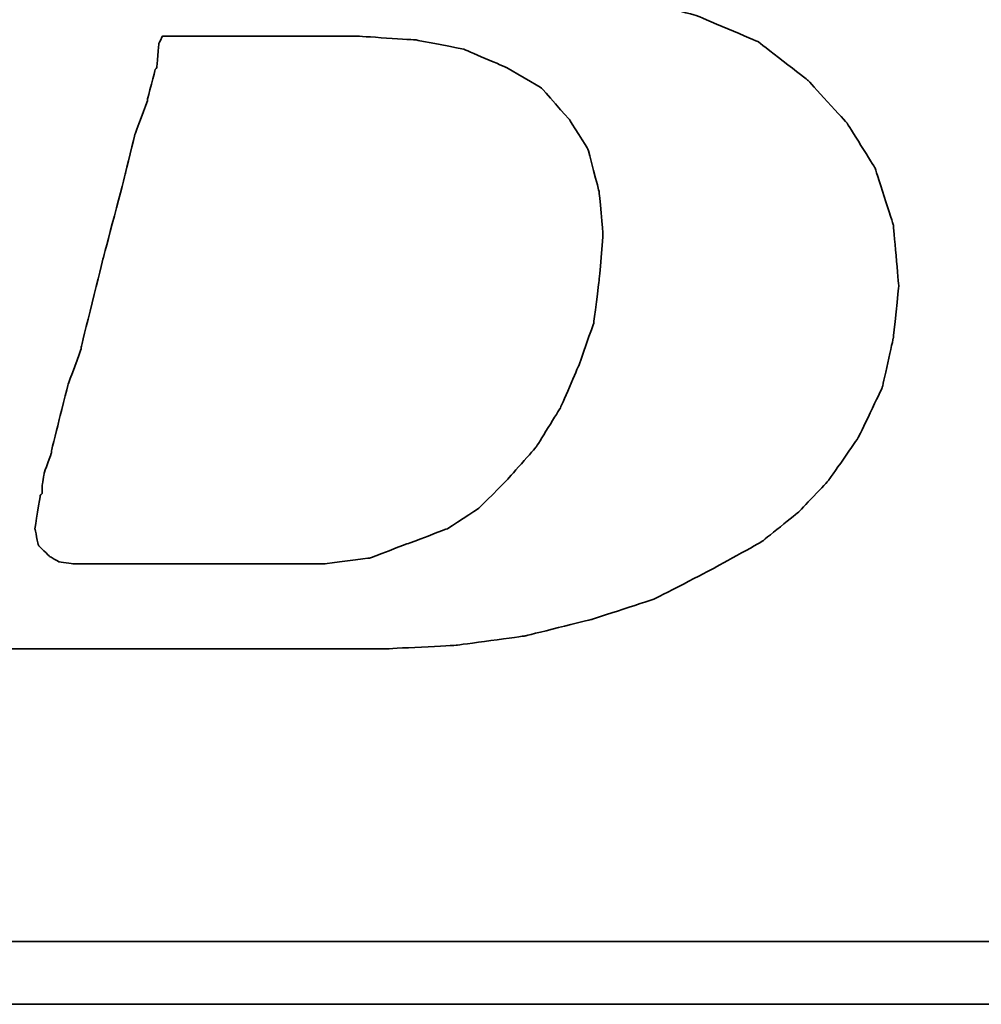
# Model space of a CAD drawing. Header units: millimetres. Extents: x 281 to 538, y 95 to 171.
# Tile 28 of 58: x 470.046 to 470.527, y 114.952 to 115.444. Entities that reach past the tile are written whole.
import ezdxf

# ---------------------------------------------------------------- set-up
doc = ezdxf.new("R2010")
doc.units = ezdxf.units.MM
doc.header["$LTSCALE"] = 0.1
doc.layers.add('DIM', color=4, linetype='CONTINUOUS')
doc.layers.add('layer 1', color=7, linetype='CONTINUOUS')

# ---------------------------------------------------------------- blocks, each defined once
blk = doc.blocks.new('TBI MOTION logo(完整正式版)')
at = {"layer": 'layer 1', "color": 22, "lineweight": 35}
for points, knots in [([(-64.65375, -6.86375), (-64.65375, -6.86375), (-64.84375, -7.29625), (-64.84375, -7.29625), (-64.84375, -7.29625), (-64.84375, -7.29625), (-64.86875, -7.34375), (-64.86875, -7.34375), (-64.86875, -7.34375), (-64.86875, -7.34375), (-64.86875, -7.36875), (-64.86875, -7.36875), (-64.86875, -7.36875), (-64.86875, -7.36875), (-65.15375, -7.65375), (-65.15375, -7.65375), (-65.15375, -7.65375), (-65.15375, -7.65375), (-65.17875, -7.65375), (-65.17875, -7.65375), (-65.17875, -7.65375), (-65.17875, -7.65375), (-65.20375, -7.67875), (-65.20375, -7.67875), (-65.20375, -7.67875), (-65.20375, -7.67875), (-65.58875, -7.87125), (-65.58875, -7.87125), (-65.58875, -7.87125), (-65.58875, -7.87125), (-65.63375, -7.87125), (-65.63375, -7.87125), (-65.63375, -7.87125), (-65.63375, -7.87125), (-65.65875, -7.89375), (-65.65875, -7.89375), (-65.65875, -7.89375), (-65.65875, -7.89375), (-66.09375, -7.94375), (-66.09375, -7.94375), (-66.09375, -7.94375), (-66.09375, -7.94375), (-66.11375, -7.94375), (-66.11375, -7.94375), (-66.11375, -7.94375), (-66.11375, -7.94375), (-66.16375, -7.94375), (-66.16375, -7.94375), (-66.16375, -7.94375), (-66.16375, -7.94375), (-66.30875, -7.94375), (-66.30875, -7.94375), (-66.30875, -7.94375), (-66.30875, -7.94375), (-66.69375, -7.94375), (-66.69375, -7.94375), (-66.69375, -7.94375), (-66.69375, -7.94375), (-67.07375, -7.94375), (-67.07375, -7.94375), (-67.07375, -7.94375), (-67.07375, -7.94375), (-67.12375, -7.94375), (-67.12375, -7.94375), (-67.12375, -7.94375), (-67.12375, -7.94375), (-67.12375, -7.96625), (-67.12375, -7.96625), (-67.12375, -7.96625), (-67.12375, -7.96625), (-67.14875, -7.99125), (-67.14875, -7.99125), (-67.14875, -7.99125), (-67.14875, -7.99125), (-67.24375, -8.34875), (-67.24375, -8.34875), (-67.24375, -8.34875), (-67.24375, -8.34875), (-67.31375, -8.68625), (-67.31375, -8.68625), (-67.31375, -8.68625), (-67.31375, -8.68625), (-67.26875, -8.68625), (-67.26875, -8.68625), (-67.26875, -8.68625), (-67.26875, -8.68625), (-67.07375, -8.68625), (-67.07375, -8.68625), (-67.07375, -8.68625), (-67.07375, -8.68625), (-66.54875, -8.68625), (-66.54875, -8.68625), (-66.54875, -8.68625), (-66.54875, -8.68625), (-65.82625, -8.68625), (-65.82625, -8.68625), (-65.82625, -8.68625), (-65.82625, -8.68625), (-65.01375, -8.68625), (-65.01375, -8.68625), (-65.01375, -8.68625), (-65.01375, -8.68625), (-64.05375, -8.68625), (-64.05375, -8.68625), (-64.05375, -8.68625), (-64.05375, -8.68625), (-62.08375, -8.68625), (-62.08375, -8.68625), (-62.08375, -8.68625), (-62.08375, -8.68625), (-60.06875, -8.68625), (-60.06875, -8.68625), (-60.06875, -8.68625), (-60.06875, -8.68625), (-59.10875, -8.68625), (-59.10875, -8.68625), (-59.10875, -8.68625), (-59.10875, -8.68625), (-58.29375, -8.68625), (-58.29375, -8.68625), (-58.29375, -8.68625), (-58.29375, -8.68625), (-57.57375, -8.68625), (-57.57375, -8.68625), (-57.57375, -8.68625), (-57.57375, -8.68625), (-57.04875, -8.68625), (-57.04875, -8.68625), (-57.04875, -8.68625), (-57.04875, -8.68625), (-56.85375, -8.68625), (-56.85375, -8.68625), (-56.85375, -8.68625), (-56.85375, -8.68625), (-56.70875, -8.68625), (-56.70875, -8.68625), (-56.70875, -8.68625), (-56.70875, -8.68625), (-56.61375, -8.68625), (-56.61375, -8.68625), (-56.61375, -8.68625), (-56.61375, -8.68625), (-56.56875, -8.68625), (-56.56875, -8.68625), (-56.56875, -8.68625), (-56.56875, -8.68625), (-55.65375, -8.63875), (-55.65375, -8.63875), (-55.65375, -8.63875), (-55.65375, -8.63875), (-54.76875, -8.51875), (-54.76875, -8.51875), (-54.76875, -8.51875), (-54.76875, -8.51875), (-53.90375, -8.30375), (-53.90375, -8.30375), (-53.90375, -8.30375), (-53.90375, -8.30375), (-53.08875, -8.03875), (-53.08875, -8.03875), (-53.08875, -8.03875), (-53.08875, -8.03875), (-52.34375, -7.65375), (-52.34375, -7.65375), (-52.34375, -7.65375), (-52.34375, -7.65375), (-51.69875, -7.29625), (-51.69875, -7.29625), (-51.69875, -7.29625), (-51.69875, -7.29625), (-51.21875, -6.91125), (-51.21875, -6.91125), (-51.21875, -6.91125), (-51.21875, -6.91125), (-50.83375, -6.50375), (-50.83375, -6.50375), (-50.83375, -6.50375), (-50.83375, -6.50375), (-50.44875, -5.94875), (-50.44875, -5.94875), (-50.44875, -5.94875), (-50.44875, -5.94875), (-50.13875, -5.30375), (-50.13875, -5.30375), (-50.13875, -5.30375), (-50.13875, -5.30375), (-49.99375, -4.65375), (-49.99375, -4.65375), (-49.99375, -4.65375), (-49.99375, -4.65375), (-49.92375, -3.98375), (-49.92375, -3.98375), (-49.92375, -3.98375), (-49.92375, -3.98375), (-49.99375, -3.19374), (-49.99375, -3.19374), (-49.99375, -3.19374), (-49.99375, -3.19374), (-50.23374, -2.44874), (-50.23374, -2.44874), (-50.23374, -2.44874), (-50.23374, -2.44874), (-50.59375, -1.87374), (-50.59375, -1.87374), (-50.59375, -1.87374), (-50.59375, -1.87374), (-51.09875, -1.31874), (-51.09875, -1.31874), (-51.09875, -1.31874), (-51.09875, -1.31874), (-51.74375, -0.81875), (-51.74375, -0.81875), (-51.74375, -0.81875), (-51.74375, -0.81875), (-52.53875, -0.48125), (-52.53875, -0.48125), (-52.53875, -0.48125), (-52.53875, -0.48125), (-53.47375, -0.21875), (-53.47375, -0.21875), (-53.47375, -0.21875), (-53.47375, -0.21875), (-54.52875, -0.04874), (-54.52875, -0.04874), (-54.52875, -0.04874), (-54.52875, -0.04874), (-55.65375, 0.12125), (-55.65375, 0.12125), (-55.65375, 0.12125), (-55.65375, 0.12125), (-54.50375, 0.28624), (-54.50375, 0.28624), (-54.50375, 0.28624), (-54.50375, 0.28624), (-53.83375, 0.38124), (-53.83375, 0.38124), (-53.83375, 0.38124), (-53.83375, 0.38124), (-53.18375, 0.50125), (-53.18375, 0.50125), (-53.18375, 0.50125), (-53.18375, 0.50125), (-52.55875, 0.66874), (-52.55875, 0.66874), (-52.55875, 0.66874), (-52.55875, 0.66874), (-52.03375, 0.86124), (-52.03375, 0.86124), (-52.03375, 0.86124), (-52.03375, 0.86124), (-51.50374, 1.03124), (-51.50374, 1.03124), (-51.50374, 1.03124), (-51.50374, 1.03124), (-51.09875, 1.27125), (-51.09875, 1.27125), (-51.09875, 1.27125), (-51.09875, 1.27125), (-50.71375, 1.48624), (-50.71375, 1.48624), (-50.71375, 1.48624), (-50.71375, 1.48624), (-50.37625, 1.77625), (-50.37625, 1.77625), (-50.37625, 1.77625), (-50.37625, 1.77625), (-49.82375, 2.37625), (-49.82375, 2.37625), (-49.82375, 2.37625), (-49.82375, 2.37625), (-49.41875, 2.99625), (-49.41875, 2.99625), (-49.41875, 2.99625), (-49.41875, 2.99625), (-49.22375, 3.76625), (-49.22375, 3.76625), (-49.22375, 3.76625), (-49.22375, 3.76625), (-49.15375, 4.50874), (-49.15375, 4.50874), (-49.15375, 4.50874), (-49.15375, 4.50874), (-49.20375, 5.25125), (-49.20375, 5.25125), (-49.20375, 5.25125), (-49.20375, 5.25125), (-49.41875, 5.92625), (-49.41875, 5.92625), (-49.41875, 5.92625), (-49.41875, 5.92625), (-49.77875, 6.47625), (-49.77875, 6.47625), (-49.77875, 6.47625), (-49.77875, 6.47625), (-50.33125, 7.02624), (-50.33125, 7.02624), (-50.33125, 7.02624), (-50.33125, 7.02624), (-51.00125, 7.43625), (-51.00125, 7.43625), (-51.00125, 7.43625), (-51.00125, 7.43625), (-51.79375, 7.72625), (-51.79375, 7.72625), (-51.79375, 7.72625), (-51.79375, 7.72625), (-52.72875, 7.89124), (-52.72875, 7.89124), (-52.72875, 7.89124), (-52.72875, 7.89124), (-53.83375, 7.98625), (-53.83375, 7.98625), (-53.83375, 7.98625), (-53.83375, 7.98625), (-53.92875, 7.98625), (-53.92875, 7.98625), (-53.92875, 7.98625), (-53.92875, 7.98625), (-54.26375, 7.98625), (-54.26375, 7.98625), (-54.26375, 7.98625), (-54.26375, 7.98625), (-54.74375, 7.98625), (-54.74375, 7.98625), (-54.74375, 7.98625), (-54.74375, 7.98625), (-55.36875, 7.98625), (-55.36875, 7.98625), (-55.36875, 7.98625), (-55.36875, 7.98625), (-56.13375, 7.98625), (-56.13375, 7.98625), (-56.13375, 7.98625), (-56.13375, 7.98625), (-56.94875, 7.98625), (-56.94875, 7.98625), (-56.94875, 7.98625), (-56.94875, 7.98625), (-58.77625, 7.98625), (-58.77625, 7.98625), (-58.77625, 7.98625), (-58.77625, 7.98625), (-60.59875, 7.98625), (-60.59875, 7.98625), (-60.59875, 7.98625), (-60.59875, 7.98625), (-61.41375, 7.98625), (-61.41375, 7.98625), (-61.41375, 7.98625), (-61.41375, 7.98625), (-62.17875, 7.98625), (-62.17875, 7.98625), (-62.17875, 7.98625), (-62.17875, 7.98625), (-62.80375, 7.98625), (-62.80375, 7.98625), (-62.80375, 7.98625), (-62.80375, 7.98625), (-63.30625, 7.98625), (-63.30625, 7.98625), (-63.30625, 7.98625), (-63.30625, 7.98625), (-63.57375, 7.98625), (-63.57375, 7.98625), (-63.57375, 7.98625), (-63.57375, 7.98625), (-63.57375, 7.96375), (-63.57375, 7.96375), (-63.57375, 7.96375), (-63.57375, 7.96375), (-63.59875, 7.94125), (-63.59875, 7.94125), (-63.59875, 7.94125), (-63.59875, 7.94125), (-63.69375, 7.55625), (-63.69375, 7.55625), (-63.69375, 7.55625), (-63.69375, 7.55625), (-63.76375, 7.24624), (-63.76375, 7.24624), (-63.76375, 7.24624), (-63.76375, 7.24624), (-63.23875, 7.24624), (-63.23875, 7.24624), (-63.23875, 7.24624), (-63.23875, 7.24624), (-62.75875, 7.24624), (-62.75875, 7.24624), (-62.75875, 7.24624), (-62.75875, 7.24624), (-62.61125, 7.24624), (-62.61125, 7.24624), (-62.61125, 7.24624), (-62.61125, 7.24624), (-62.56625, 7.24624), (-62.56625, 7.24624), (-62.56625, 7.24624), (-62.56625, 7.24624), (-62.22875, 7.24624), (-62.22875, 7.24624), (-62.22875, 7.24624), (-62.22875, 7.24624), (-62.20375, 7.24624), (-62.20375, 7.24624), (-62.20375, 7.24624), (-62.20375, 7.24624), (-62.17875, 7.21875), (-62.17875, 7.21875), (-62.17875, 7.21875), (-62.17875, 7.21875), (-61.96375, 7.17125), (-61.96375, 7.17125), (-61.96375, 7.17125), (-61.96375, 7.17125), (-61.72375, 7.12624), (-61.72375, 7.12624), (-61.72375, 7.12624), (-61.72375, 7.12624), (-61.70375, 7.12624), (-61.70375, 7.12624), (-61.70375, 7.12624), (-61.70375, 7.12624), (-61.55875, 7.07624), (-61.55875, 7.07624), (-61.55875, 7.07624), (-61.55875, 7.07624), (-61.50875, 7.07624), (-61.50875, 7.07624), (-61.50875, 7.07624), (-61.50875, 7.07624), (-61.48375, 7.02624), (-61.48375, 7.02624), (-61.48375, 7.02624), (-61.48375, 7.02624), (-61.31875, 6.83375), (-61.31875, 6.83375), (-61.31875, 6.83375), (-61.31875, 6.83375), (-61.29375, 6.81125), (-61.29375, 6.81125), (-61.29375, 6.81125), (-61.29375, 6.81125), (-61.29375, 6.78625), (-61.29375, 6.78625), (-61.29375, 6.78625), (-61.29375, 6.78625), (-61.19875, 6.50124), (-61.19875, 6.50124), (-61.19875, 6.50124), (-61.19875, 6.50124), (-61.17375, 6.45124), (-61.17375, 6.45124), (-61.17375, 6.45124), (-61.17375, 6.45124), (-61.19875, 6.40625), (-61.19875, 6.40625), (-61.19875, 6.40625), (-61.19875, 6.40625), (-61.26875, 5.99624), (-61.26875, 5.99624), (-61.26875, 5.99624), (-61.26875, 5.99624), (-61.26875, 5.85125), (-61.26875, 5.85125), (-61.26875, 5.85125), (-61.26875, 5.85125), (-61.26875, 5.82625), (-61.26875, 5.82625), (-61.26875, 5.82625), (-61.26875, 5.82625), (-61.29375, 5.80625), (-61.29375, 5.80625), (-61.29375, 5.80625), (-61.29375, 5.80625), (-61.34125, 5.66125), (-61.34125, 5.66125), (-61.34125, 5.66125), (-61.34125, 5.66125), (-61.41375, 5.44625), (-61.41375, 5.44625), (-61.41375, 5.44625), (-61.41375, 5.44625), (-61.48375, 5.15625), (-61.48375, 5.15625), (-61.48375, 5.15625), (-61.48375, 5.15625), (-61.58375, 4.82124), (-61.58375, 4.82124), (-61.58375, 4.82124), (-61.58375, 4.82124), (-61.79875, 4.00375), (-61.79875, 4.00375), (-61.79875, 4.00375), (-61.79875, 4.00375), (-62.05875, 2.99625), (-62.05875, 2.99625), (-62.05875, 2.99625), (-62.05875, 2.99625), (-62.34875, 1.91625), (-62.34875, 1.91625), (-62.34875, 1.91625), (-62.34875, 1.91625), (-62.97375, -0.41124), (-62.97375, -0.41124), (-62.97375, -0.41124), (-62.97375, -0.41124), (-63.59875, -2.75875), (-63.59875, -2.75875), (-63.59875, -2.75875), (-63.59875, -2.75875), (-63.88375, -3.86374), (-63.88375, -3.86374), (-63.88375, -3.86374), (-63.88375, -3.86374), (-64.14875, -4.82374), (-64.14875, -4.82374), (-64.14875, -4.82374), (-64.14875, -4.82374), (-64.36375, -5.64125), (-64.36375, -5.64125), (-64.36375, -5.64125), (-64.36375, -5.64125), (-64.43625, -5.97625), (-64.43625, -5.97625), (-64.43625, -5.97625), (-64.43625, -5.97625), (-64.50875, -6.28625), (-64.50875, -6.28625), (-64.50875, -6.28625), (-64.50875, -6.28625), (-64.50875, -6.30875), (-64.50875, -6.30875), (-64.50875, -6.30875), (-64.50875, -6.30875), (-64.57875, -6.50375), (-64.57875, -6.50375), (-64.57875, -6.50375), (-64.57875, -6.50375), (-64.62875, -6.69625), (-64.62875, -6.69625), (-64.62875, -6.69625), (-64.62875, -6.69625), (-64.62875, -6.76875), (-64.62875, -6.76875), (-64.62875, -6.76875), (-64.62875, -6.76875), (-64.62875, -6.81375), (-64.62875, -6.81375), (-64.62875, -6.81375), (-64.62875, -6.81375), (-64.62875, -6.83875), (-64.62875, -6.83875), (-64.62875, -6.83875), (-64.62875, -6.83875), (-64.65375, -6.86375), (-64.65375, -6.86375)], [0, 0, 0, 0, 0.00719424, 0.00719424, 0.00719424, 0.00719425, 0.01438849, 0.01438849, 0.01438849, 0.0143885, 0.02158273, 0.02158273, 0.02158273, 0.02158274, 0.02877698, 0.02877698, 0.02877698, 0.02877699, 0.03597122, 0.03597122, 0.03597122, 0.03597123, 0.04316547, 0.04316547, 0.04316547, 0.04316548, 0.05035971, 0.05035971, 0.05035971, 0.05035972, 0.05755396, 0.05755396, 0.05755396, 0.05755397, 0.0647482, 0.0647482, 0.0647482, 0.06474821, 0.07194245, 0.07194245, 0.07194245, 0.07194246, 0.07913669, 0.07913669, 0.07913669, 0.0791367, 0.08633094, 0.08633094, 0.08633094, 0.08633095, 0.09352518, 0.09352518, 0.09352518, 0.09352519, 0.10071942, 0.10071942, 0.10071942, 0.10071943, 0.10791367, 0.10791367, 0.10791367, 0.10791368, 0.11510791, 0.11510791, 0.11510791, 0.11510792, 0.12230216, 0.12230216, 0.12230216, 0.12230217, 0.1294964, 0.1294964, 0.1294964, 0.12949641, 0.13669065, 0.13669065, 0.13669065, 0.13669066, 0.14388489, 0.14388489, 0.14388489, 0.1438849, 0.15107914, 0.15107914, 0.15107914, 0.15107915, 0.15827338, 0.15827338, 0.15827338, 0.15827339, 0.16546763, 0.16546763, 0.16546763, 0.16546764, 0.17266187, 0.17266187, 0.17266187, 0.17266188, 0.17985612, 0.17985612, 0.17985612, 0.17985613, 0.18705036, 0.18705036, 0.18705036, 0.18705037, 0.1942446, 0.1942446, 0.1942446, 0.19424461, 0.20143885, 0.20143885, 0.20143885, 0.20143886, 0.20863309, 0.20863309, 0.20863309, 0.2086331, 0.21582734, 0.21582734, 0.21582734, 0.21582735, 0.22302158, 0.22302158, 0.22302158, 0.22302159, 0.23021583, 0.23021583, 0.23021583, 0.23021584, 0.23741007, 0.23741007, 0.23741007, 0.23741008, 0.24460432, 0.24460432, 0.24460432, 0.24460433, 0.25179856, 0.25179856, 0.25179856, 0.25179857, 0.25899281, 0.25899281, 0.25899281, 0.25899282, 0.26618705, 0.26618705, 0.26618705, 0.26618706, 0.27338129, 0.27338129, 0.27338129, 0.2733813, 0.28057554, 0.28057554, 0.28057554, 0.28057555, 0.28776978, 0.28776978, 0.28776978, 0.28776979, 0.29496403, 0.29496403, 0.29496403, 0.29496404, 0.30215827, 0.30215827, 0.30215827, 0.30215828, 0.30935252, 0.30935252, 0.30935252, 0.30935253, 0.31654676, 0.31654676, 0.31654676, 0.31654677, 0.32374101, 0.32374101, 0.32374101, 0.32374102, 0.33093525, 0.33093525, 0.33093525, 0.33093526, 0.3381295, 0.3381295, 0.3381295, 0.33812951, 0.34532374, 0.34532374, 0.34532374, 0.34532375, 0.35251799, 0.35251799, 0.35251799, 0.352518, 0.35971223, 0.35971223, 0.35971223, 0.35971224, 0.36690647, 0.36690647, 0.36690647, 0.36690648, 0.37410072, 0.37410072, 0.37410072, 0.37410073, 0.38129496, 0.38129496, 0.38129496, 0.38129497, 0.38848921, 0.38848921, 0.38848921, 0.38848922, 0.39568345, 0.39568345, 0.39568345, 0.39568346, 0.4028777, 0.4028777, 0.4028777, 0.40287771, 0.41007194, 0.41007194, 0.41007194, 0.41007195, 0.41726619, 0.41726619, 0.41726619, 0.4172662, 0.42446043, 0.42446043, 0.42446043, 0.42446044, 0.43165468, 0.43165468, 0.43165468, 0.43165469, 0.43884892, 0.43884892, 0.43884892, 0.43884893, 0.44604317, 0.44604317, 0.44604317, 0.44604318, 0.45323741, 0.45323741, 0.45323741, 0.45323742, 0.46043165, 0.46043165, 0.46043165, 0.46043166, 0.4676259, 0.4676259, 0.4676259, 0.46762591, 0.47482014, 0.47482014, 0.47482014, 0.47482015, 0.48201439, 0.48201439, 0.48201439, 0.4820144, 0.48920863, 0.48920863, 0.48920863, 0.48920864, 0.49640288, 0.49640288, 0.49640288, 0.49640289, 0.50359712, 0.50359712, 0.50359712, 0.50359713, 0.51079137, 0.51079137, 0.51079137, 0.51079138, 0.51798561, 0.51798561, 0.51798561, 0.51798562, 0.52517986, 0.52517986, 0.52517986, 0.52517987, 0.5323741, 0.5323741, 0.5323741, 0.53237411, 0.53956835, 0.53956835, 0.53956835, 0.53956836, 0.54676259, 0.54676259, 0.54676259, 0.5467626, 0.55395683, 0.55395683, 0.55395683, 0.55395684, 0.56115108, 0.56115108, 0.56115108, 0.56115109, 0.56834532, 0.56834532, 0.56834532, 0.56834533, 0.57553957, 0.57553957, 0.57553957, 0.57553958, 0.58273381, 0.58273381, 0.58273381, 0.58273382, 0.58992806, 0.58992806, 0.58992806, 0.58992807, 0.5971223, 0.5971223, 0.5971223, 0.59712231, 0.60431655, 0.60431655, 0.60431655, 0.60431656, 0.61151079, 0.61151079, 0.61151079, 0.6115108, 0.61870504, 0.61870504, 0.61870504, 0.61870505, 0.62589928, 0.62589928, 0.62589928, 0.62589929, 0.63309353, 0.63309353, 0.63309353, 0.63309354, 0.64028777, 0.64028777, 0.64028777, 0.64028778, 0.64748201, 0.64748201, 0.64748201, 0.64748202, 0.65467626, 0.65467626, 0.65467626, 0.65467627, 0.6618705, 0.6618705, 0.6618705, 0.66187051, 0.66906475, 0.66906475, 0.66906475, 0.66906476, 0.67625899, 0.67625899, 0.67625899, 0.676259, 0.68345324, 0.68345324, 0.68345324, 0.68345325, 0.69064748, 0.69064748, 0.69064748, 0.69064749, 0.69784173, 0.69784173, 0.69784173, 0.69784174, 0.70503597, 0.70503597, 0.70503597, 0.70503598, 0.71223022, 0.71223022, 0.71223022, 0.71223023, 0.71942446, 0.71942446, 0.71942446, 0.71942447, 0.72661871, 0.72661871, 0.72661871, 0.72661872, 0.73381295, 0.73381295, 0.73381295, 0.73381296, 0.74100719, 0.74100719, 0.74100719, 0.7410072, 0.74820144, 0.74820144, 0.74820144, 0.74820145, 0.75539568, 0.75539568, 0.75539568, 0.75539569, 0.76258993, 0.76258993, 0.76258993, 0.76258994, 0.76978417, 0.76978417, 0.76978417, 0.76978418, 0.77697842, 0.77697842, 0.77697842, 0.77697843, 0.78417266, 0.78417266, 0.78417266, 0.78417267, 0.79136691, 0.79136691, 0.79136691, 0.79136692, 0.79856115, 0.79856115, 0.79856115, 0.79856116, 0.8057554, 0.8057554, 0.8057554, 0.80575541, 0.81294964, 0.81294964, 0.81294964, 0.81294965, 0.82014388, 0.82014388, 0.82014388, 0.82014389, 0.82733813, 0.82733813, 0.82733813, 0.82733814, 0.83453237, 0.83453237, 0.83453237, 0.83453238, 0.84172662, 0.84172662, 0.84172662, 0.84172663, 0.84892086, 0.84892086, 0.84892086, 0.84892087, 0.85611511, 0.85611511, 0.85611511, 0.85611512, 0.86330935, 0.86330935, 0.86330935, 0.86330936, 0.8705036, 0.8705036, 0.8705036, 0.87050361, 0.87769784, 0.87769784, 0.87769784, 0.87769785, 0.88489209, 0.88489209, 0.88489209, 0.8848921, 0.89208633, 0.89208633, 0.89208633, 0.89208634, 0.89928058, 0.89928058, 0.89928058, 0.89928059, 0.90647482, 0.90647482, 0.90647482, 0.90647483, 0.91366906, 0.91366906, 0.91366906, 0.91366907, 0.92086331, 0.92086331, 0.92086331, 0.92086332, 0.92805755, 0.92805755, 0.92805755, 0.92805756, 0.9352518, 0.9352518, 0.9352518, 0.93525181, 0.94244604, 0.94244604, 0.94244604, 0.94244605, 0.94964029, 0.94964029, 0.94964029, 0.9496403, 0.95683453, 0.95683453, 0.95683453, 0.95683454, 0.96402878, 0.96402878, 0.96402878, 0.96402879, 0.97122302, 0.97122302, 0.97122302, 0.97122303, 0.97841727, 0.97841727, 0.97841727, 0.97841728, 0.98561151, 0.98561151, 0.98561151, 0.98561152, 0.99280576, 0.99280576, 0.99280576, 0.99280577, 1, 1, 1, 1]), ([(-61.03125, -6.57375), (-61.03125, -6.57375), (-61.03125, -6.67125), (-61.03125, -6.67125), (-61.03125, -6.67125), (-61.03125, -6.67125), (-61.05375, -6.69625), (-61.05375, -6.69625), (-61.05375, -6.69625), (-61.05375, -6.69625), (-61.12375, -7.12875), (-61.12375, -7.12875), (-61.12375, -7.12875), (-61.12375, -7.12875), (-61.07875, -7.34375), (-61.07875, -7.34375), (-61.07875, -7.34375), (-61.07875, -7.34375), (-60.93375, -7.48875), (-60.93375, -7.48875), (-60.93375, -7.48875), (-60.93375, -7.48875), (-60.81375, -7.55625), (-60.81375, -7.55625), (-60.81375, -7.55625), (-60.81375, -7.55625), (-60.62375, -7.58375), (-60.62375, -7.58375), (-60.62375, -7.58375), (-60.62375, -7.58375), (-60.30875, -7.58375), (-60.30875, -7.58375), (-60.30875, -7.58375), (-60.30875, -7.58375), (-59.97375, -7.58375), (-59.97375, -7.58375), (-59.97375, -7.58375), (-59.97375, -7.58375), (-59.87875, -7.58375), (-59.87875, -7.58375), (-59.87875, -7.58375), (-59.87875, -7.58375), (-59.63625, -7.58375), (-59.63625, -7.58375), (-59.63625, -7.58375), (-59.63625, -7.58375), (-58.96875, -7.58375), (-58.96875, -7.58375), (-58.96875, -7.58375), (-58.96875, -7.58375), (-58.29375, -7.58375), (-58.29375, -7.58375), (-58.29375, -7.58375), (-58.29375, -7.58375), (-58.05375, -7.58375), (-58.05375, -7.58375), (-58.05375, -7.58375), (-58.05375, -7.58375), (-57.98375, -7.58375), (-57.98375, -7.58375), (-57.98375, -7.58375), (-57.98375, -7.58375), (-57.35875, -7.58375), (-57.35875, -7.58375), (-57.35875, -7.58375), (-57.35875, -7.58375), (-56.78375, -7.50875), (-56.78375, -7.50875), (-56.78375, -7.50875), (-56.78375, -7.50875), (-56.27875, -7.31875), (-56.27875, -7.31875), (-56.27875, -7.31875), (-56.27875, -7.31875), (-55.77375, -7.12875), (-55.77375, -7.12875), (-55.77375, -7.12875), (-55.77375, -7.12875), (-55.36875, -6.86375), (-55.36875, -6.86375), (-55.36875, -6.86375), (-55.36875, -6.86375), (-55.00875, -6.50375), (-55.00875, -6.50375), (-55.00875, -6.50375), (-55.00875, -6.50375), (-54.62375, -6.06875), (-54.62375, -6.06875), (-54.62375, -6.06875), (-54.62375, -6.06875), (-54.31375, -5.56875), (-54.31375, -5.56875), (-54.31375, -5.56875), (-54.31375, -5.56875), (-54.07375, -5.01625), (-54.07375, -5.01625), (-54.07375, -5.01625), (-54.07375, -5.01625), (-53.87875, -4.46374), (-53.87875, -4.46374), (-53.87875, -4.46374), (-53.87875, -4.46374), (-53.80875, -3.91375), (-53.80875, -3.91375), (-53.80875, -3.91375), (-53.80875, -3.91375), (-53.75875, -3.31375), (-53.75875, -3.31375), (-53.75875, -3.31375), (-53.75875, -3.31375), (-53.80875, -2.75875), (-53.80875, -2.75875), (-53.80875, -2.75875), (-53.80875, -2.75875), (-53.95375, -2.20875), (-53.95375, -2.20875), (-53.95375, -2.20875), (-53.95375, -2.20875), (-54.19375, -1.82625), (-54.19375, -1.82625), (-54.19375, -1.82625), (-54.19375, -1.82625), (-54.55375, -1.41875), (-54.55375, -1.41875), (-54.55375, -1.41875), (-54.55375, -1.41875), (-55.00875, -1.15125), (-55.00875, -1.15125), (-55.00875, -1.15125), (-55.00875, -1.15125), (-55.56125, -0.91375), (-55.56125, -0.91375), (-55.56125, -0.91375), (-55.56125, -0.91375), (-56.18125, -0.79375), (-56.18125, -0.79375), (-56.18125, -0.79375), (-56.18125, -0.79375), (-56.94875, -0.74374), (-56.94875, -0.74374), (-56.94875, -0.74374), (-56.94875, -0.74374), (-56.99875, -0.74374), (-56.99875, -0.74374), (-56.99875, -0.74374), (-56.99875, -0.74374), (-57.09375, -0.74374), (-57.09375, -0.74374), (-57.09375, -0.74374), (-57.09375, -0.74374), (-57.38375, -0.74374), (-57.38375, -0.74374), (-57.38375, -0.74374), (-57.38375, -0.74374), (-57.76875, -0.74374), (-57.76875, -0.74374), (-57.76875, -0.74374), (-57.76875, -0.74374), (-58.24625, -0.74374), (-58.24625, -0.74374), (-58.24625, -0.74374), (-58.24625, -0.74374), (-58.72875, -0.74374), (-58.72875, -0.74374), (-58.72875, -0.74374), (-58.72875, -0.74374), (-59.20875, -0.74374), (-59.20875, -0.74374), (-59.20875, -0.74374), (-59.20875, -0.74374), (-59.46875, -0.74374), (-59.46875, -0.74374), (-59.46875, -0.74374), (-59.46875, -0.74374), (-59.51625, -0.83875), (-59.51625, -0.83875), (-59.51625, -0.83875), (-59.51625, -0.83875), (-59.54375, -1.15125), (-59.54375, -1.15125), (-59.54375, -1.15125), (-59.54375, -1.15125), (-59.56375, -1.17874), (-59.56375, -1.17874), (-59.56375, -1.17874), (-59.56375, -1.17874), (-59.66375, -1.55875), (-59.66375, -1.55875), (-59.66375, -1.55875), (-59.66375, -1.55875), (-59.66375, -1.58375), (-59.66375, -1.58375), (-59.66375, -1.58375), (-59.66375, -1.58375), (-59.82875, -2.01874), (-59.82875, -2.01874), (-59.82875, -2.01874), (-59.82875, -2.01874), (-59.94875, -2.52125), (-59.94875, -2.52125), (-59.94875, -2.52125), (-59.94875, -2.52125), (-60.23875, -3.62375), (-60.23875, -3.62375), (-60.23875, -3.62375), (-60.23875, -3.62375), (-60.52375, -4.77624), (-60.52375, -4.77624), (-60.52375, -4.77624), (-60.52375, -4.77624), (-60.52375, -4.79874), (-60.52375, -4.79874), (-60.52375, -4.79874), (-60.52375, -4.79874), (-60.69125, -5.25375), (-60.69125, -5.25375), (-60.69125, -5.25375), (-60.69125, -5.25375), (-60.81375, -5.73625), (-60.81375, -5.73625), (-60.81375, -5.73625), (-60.81375, -5.73625), (-60.90875, -6.11875), (-60.90875, -6.11875), (-60.90875, -6.11875), (-60.90875, -6.11875), (-60.90875, -6.14375), (-60.90875, -6.14375), (-60.90875, -6.14375), (-60.90875, -6.14375), (-61.00375, -6.40875), (-61.00375, -6.40875), (-61.00375, -6.40875), (-61.00375, -6.40875), (-61.03125, -6.57375), (-61.03125, -6.57375)], [0, 0, 0, 0, 0.01694915, 0.01694915, 0.01694915, 0.01694916, 0.03389831, 0.03389831, 0.03389831, 0.03389832, 0.05084746, 0.05084746, 0.05084746, 0.05084747, 0.06779661, 0.06779661, 0.06779661, 0.06779662, 0.08474576, 0.08474576, 0.08474576, 0.08474577, 0.10169492, 0.10169492, 0.10169492, 0.10169493, 0.11864407, 0.11864407, 0.11864407, 0.11864408, 0.13559322, 0.13559322, 0.13559322, 0.13559323, 0.15254237, 0.15254237, 0.15254237, 0.15254238, 0.16949153, 0.16949153, 0.16949153, 0.16949154, 0.18644068, 0.18644068, 0.18644068, 0.18644069, 0.20338983, 0.20338983, 0.20338983, 0.20338984, 0.22033898, 0.22033898, 0.22033898, 0.22033899, 0.23728814, 0.23728814, 0.23728814, 0.23728815, 0.25423729, 0.25423729, 0.25423729, 0.2542373, 0.27118644, 0.27118644, 0.27118644, 0.27118645, 0.28813559, 0.28813559, 0.28813559, 0.2881356, 0.30508475, 0.30508475, 0.30508475, 0.30508476, 0.3220339, 0.3220339, 0.3220339, 0.32203391, 0.33898305, 0.33898305, 0.33898305, 0.33898306, 0.3559322, 0.3559322, 0.3559322, 0.35593221, 0.37288136, 0.37288136, 0.37288136, 0.37288137, 0.38983051, 0.38983051, 0.38983051, 0.38983052, 0.40677966, 0.40677966, 0.40677966, 0.40677967, 0.42372881, 0.42372881, 0.42372881, 0.42372882, 0.44067797, 0.44067797, 0.44067797, 0.44067798, 0.45762712, 0.45762712, 0.45762712, 0.45762713, 0.47457627, 0.47457627, 0.47457627, 0.47457628, 0.49152542, 0.49152542, 0.49152542, 0.49152543, 0.50847458, 0.50847458, 0.50847458, 0.50847459, 0.52542373, 0.52542373, 0.52542373, 0.52542374, 0.54237288, 0.54237288, 0.54237288, 0.54237289, 0.55932203, 0.55932203, 0.55932203, 0.55932204, 0.57627119, 0.57627119, 0.57627119, 0.5762712, 0.59322034, 0.59322034, 0.59322034, 0.59322035, 0.61016949, 0.61016949, 0.61016949, 0.6101695, 0.62711864, 0.62711864, 0.62711864, 0.62711865, 0.6440678, 0.6440678, 0.6440678, 0.64406781, 0.66101695, 0.66101695, 0.66101695, 0.66101696, 0.6779661, 0.6779661, 0.6779661, 0.67796611, 0.69491525, 0.69491525, 0.69491525, 0.69491526, 0.71186441, 0.71186441, 0.71186441, 0.71186442, 0.72881356, 0.72881356, 0.72881356, 0.72881357, 0.74576271, 0.74576271, 0.74576271, 0.74576272, 0.76271186, 0.76271186, 0.76271186, 0.76271187, 0.77966102, 0.77966102, 0.77966102, 0.77966103, 0.79661017, 0.79661017, 0.79661017, 0.79661018, 0.81355932, 0.81355932, 0.81355932, 0.81355933, 0.83050847, 0.83050847, 0.83050847, 0.83050848, 0.84745763, 0.84745763, 0.84745763, 0.84745764, 0.86440678, 0.86440678, 0.86440678, 0.86440679, 0.88135593, 0.88135593, 0.88135593, 0.88135594, 0.89830508, 0.89830508, 0.89830508, 0.89830509, 0.91525424, 0.91525424, 0.91525424, 0.91525425, 0.93220339, 0.93220339, 0.93220339, 0.9322034, 0.94915254, 0.94915254, 0.94915254, 0.94915255, 0.96610169, 0.96610169, 0.96610169, 0.9661017, 0.98305085, 0.98305085, 0.98305085, 0.98305086, 1, 1, 1, 1]), ([(75.90875, -9.47875), (75.90875, -9.47875), (75.90875, -12.28625), (75.90875, -12.28625), (75.90875, -12.28625), (75.90875, -12.28625), (75.90875, -12.47875), (75.90875, -12.47875), (75.90875, -12.47875), (75.90875, -12.47875), (75.71625, -12.47875), (75.71625, -12.47875), (75.71625, -12.47875), (75.71625, -12.47875), (-88.32875, -12.47875), (-88.32875, -12.47875), (-88.32875, -12.47875), (-88.32875, -12.47875), (-88.32875, -13.29375), (-88.32875, -13.29375), (-88.32875, -13.29375), (-88.32875, -13.29375), (82.89125, -13.29375), (82.89125, -13.29375), (82.89125, -13.29375), (82.89125, -13.29375), (75.90875, -9.47875), (75.90875, -9.47875)], [0, 0, 0, 0, 0.14285714, 0.14285714, 0.14285714, 0.14285715, 0.28571429, 0.28571429, 0.28571429, 0.2857143, 0.42857143, 0.42857143, 0.42857143, 0.42857144, 0.57142857, 0.57142857, 0.57142857, 0.57142858, 0.71428571, 0.71428571, 0.71428571, 0.71428572, 0.85714286, 0.85714286, 0.85714286, 0.85714287, 1, 1, 1, 1])]:
    blk.add_open_spline(points, degree=3, knots=knots, dxfattribs=at)

msp = doc.modelspace()

# ---------------------------------------------------------------- block references
at = {"layer": 'DIM', "color": 7, "xscale": 0.0385559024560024, "yscale": 0.0385559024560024, "zscale": 0.0385559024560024}
msp.add_blockref('TBI MOTION logo(完整正式版)', (472.41045, 115.46488), dxfattribs=at)

doc.saveas('drawing.dxf')
